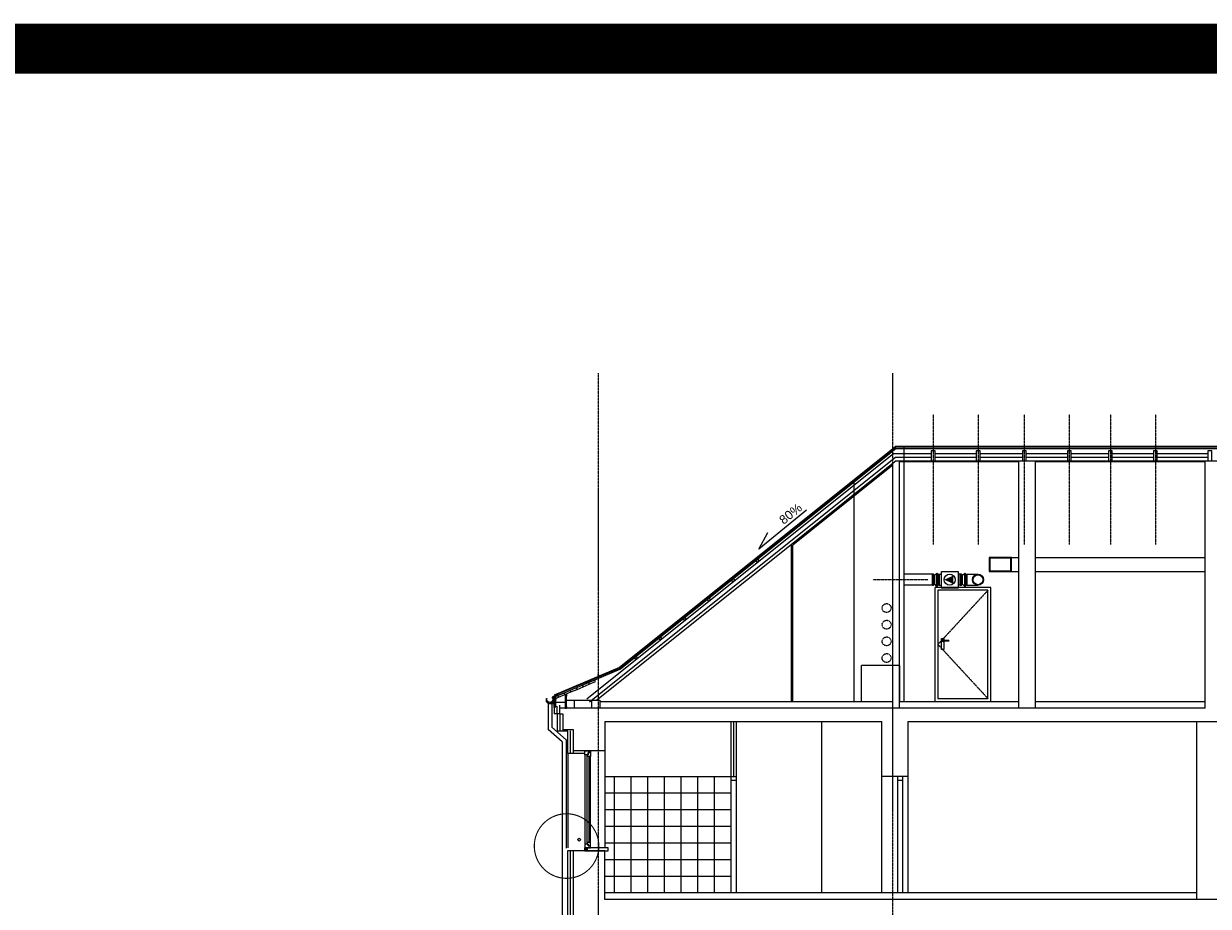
# Model space of a CAD drawing. Header units: inches. Extents: x -281236 to -70395, y 38777 to 102341.
# Tile 142 of 244: x -119368 to -117235, y 48639 to 50228. Entities that reach past the tile are written whole.
import ezdxf
from ezdxf.enums import TextEntityAlignment as Align

# ---------------------------------------------------------------- set-up
doc = ezdxf.new("R2010")
doc.units = ezdxf.units.IN
doc.header["$MEASUREMENT"] = 0
for name, pattern in [('CENTER', [2, 1.25, -0.25, 0.25, -0.25]), ('DASHDOT', [1, 0.5, -0.25, 0, -0.25]), ('DASHED2', [0.375, 0.25, -0.125])]:
    doc.linetypes.add(name, pattern=pattern)
doc.layers.get('0').update_dxf_attribs({"color": 101})
for name, color, linetype in [('Det--widok', 8, 'Continuous'), ('Drz---drzwi', 5, 'Continuous'), ('Fas--widok-cienka', 9, 'Continuous'), ('Fas--widok-glowna', 7, 'Continuous'), ('Fas-balustrada-widok', 64, 'Continuous'), ('L_CIENKA', 8, 'Continuous'), ('L_WIDOK', 1, 'Continuous'), ('L_WYM', 6, 'Continuous'), ('Okn---okna', 5, 'Continuous'), ('Opis-spadki', 61, 'Continuous'), ('Os-osie glowne', 8, 'CENTER'), ('Pos-drewno', 22, 'Continuous'), ('Sc-cegla pelna', 32, 'Continuous'), ('Sc-cegla pelna-hatch', 8, 'Continuous'), ('Sc-drewno', 22, 'Continuous'), ('Sc-gk', 120, 'Continuous'), ('Sc-gk-hatch', 8, 'Continuous'), ('Sc-izolacja term-obrys', 132, 'Continuous'), ('Sc-izolacja term-styropian', 151, 'STYROPIAN-KA'), ('Sc-izolacja term-welna', 151, 'BATTING'), ('W-idok', 9, 'Continuous'), ('wiezba_istn', 135, 'Continuous'), ('wnętrza_ściany', 55, 'Continuous'), ('Wym-wew', 8, 'Continuous')]:
    doc.layers.add(name, color=color, linetype=linetype)
doc.layers.add('Fas--widok-3', color=251, linetype='Continuous', lineweight=0)
doc.layers.get('wiezba_istn').off()
doc.layers.get('Wym-wew').off()
doc.styles.add('ROMANS', font='romans', dxfattribs={"width": 0.85})
doc.styles.add('TYTUL2', font='ARIAL.TTF')
doc.linetypes.add('BATTING', pattern='A,0.0001,-0.1,[134,ltypeshp.shx,S=0.1,R=0,X=-0.1,Y=0],-0.2,[134,ltypeshp.shx,S=0.1,R=180,X=0.1,Y=0],-0.1', length=0.4001)
doc.linetypes.add('STYROPIAN-KA', pattern='A,0.0001,-0.1,[135,ltypeshp.shx,S=0.1,R=0,X=-0.1,Y=0],0,[135,ltypeshp.shx,S=0.1,R=180,X=0.1,Y=0],-0.1', length=0.2001)

# ---------------------------------------------------------------- blocks, each defined once
blk = doc.blocks.new('RYNAJZA')
at = {"layer": 'L_CIENKA'}
for p, q in [((1.7, 0.5), (0, 0.5)), ((0, 0.5), (0, 0)), ((0.5, -7), (0.5, 0)), ((2.3, 0), (1.5, -0.9)), ((1.7, 0.5), (2.3, 0)), ((9.4, -9), (0.1, -9.6)), ((9.4, -9), (2.5, -9)), ((12.7, -6.5), (10.7, -8.5)), ((13.3, 0), (11.7, 0)), ((11.7, 0), (12.5, -0.9)), ((13.3, 0), (13.3, -5))]:
    blk.add_line(p, q, dxfattribs=at)
for centre, radius, start, end in [((2.5, -7), 2, 180, 270), ((7, -1.6), 5.5, 172.7188, 7.2812), ((9.3, -7), 2, 273.5653, 314.7557), ((11.3, -5), 2, 314.7557, 0)]:
    blk.add_arc(centre, radius, start, end, dxfattribs=at)
at = {"layer": 'L_WYM'}
blk.add_arc((7, -1.6), 6.1, 164.5382, 15.4618, dxfattribs=at)
blk = doc.blocks.new('słup_B')
at = {"layer": 'Sc-drewno', "color": 92}
blk.add_lwpolyline([(-7, -7), (7, -7), (7, 7), (-7, 7)], close=True, dxfattribs=at)
blk = doc.blocks.new('d_50')
at = {"layer": 'Fas--widok-3', "linetype": 'DASHED2'}
blk.add_lwpolyline([(5, 200), (95, 102.5), (5, 5)], dxfattribs=at)
at = {"layer": 'Fas--widok-cienka', "linetype": 'Continuous'}
for p, q in [((75.5, 109.5), (86.2, 110)), ((75.5, 109), (75.5, 109.5)), ((75.5, 109), (75.5, 108.4)), ((75.5, 108.4), (86.2, 107.9)), ((86.4, 110), (84.2, 110)), ((86.4, 107.9), (84.2, 107.9)), ((86.4, 110), (87.4, 110)), ((86.4, 107.9), (87.4, 107.9)), ((87.4, 110), (87.4, 109)), ((87.4, 107.9), (87.4, 109))]:
    blk.add_line(p, q, dxfattribs=at)
for points in [[(5, 200), (95, 200), (95, 5), (5, 5)], [(88.5, 113.4), (84.2, 113.4), (84.2, 93.2), (88.5, 93.2)]]:
    blk.add_lwpolyline(points, close=True, dxfattribs=at)
blk.add_circle((86.4, 109), 1.04, dxfattribs=at)
at = {"layer": 'Fas--widok-glowna', "linetype": 'Continuous'}
for p, q in [((0, 0), (0, 205)), ((0, 205), (100, 205)), ((100, 0), (100, 205))]:
    blk.add_line(p, q, dxfattribs=at)
blk = doc.blocks.new('SPADKI')
at = {"ltscale": 25}
blk.add_lwpolyline([(0, 0), (0, -70), (-8, -50), (-8, -50)], dxfattribs=at)
at = {"ltscale": 25, "style": 'ROMANS', "width": 0.7}
blk.add_attdef('SP%', text='', height=18, rotation=90, dxfattribs=at).set_placement((-4.9, -24), align=Align.CENTER)

msp = doc.modelspace()

# ---------------------------------------------------------------- linework, layer by layer
at = {"ltscale": 2, "const_width": 2}
msp.add_lwpolyline([(-118448.86, 48747.47, 1), (-118332.56, 48747.47, 1)], format="xyb", close=True, dxfattribs=at)
at = {"layer": 'Det--widok', "ltscale": 2}
for p, q in [((-117589.65, 49266.99), (-117576.45, 49266.99)), ((-117546.45, 49266.99), (-117240.44, 49266.99)), ((-117715.65, 49211.99), (-117715.65, 49241.99)), ((-117715.65, 49241.99), (-117685.65, 49241.99)), ((-117685.65, 49241.99), (-117685.65, 49211.99)), ((-117589.65, 49241.99), (-117576.45, 49241.99)), ((-117546.45, 49241.99), (-117240.44, 49241.99)), ((-117731.65, 49236.99, 375.5), (-117782.82, 49236.99, 375.5)), ((-117731.65, 49216.99, 375.5), (-117731.65, 49236.99, 375.5)), ((-117729.65, 49236.99, 375.5), (-117731.65, 49236.99, 375.5)), ((-117731.65, 49236.99, 375.5), (-117731.65, 49216.99, 375.5)), ((-117729.65, 49236.99, 375.5), (-117727.65, 49234.99, 375.5)), ((-117729.65, 49216.99, 375.5), (-117729.65, 49236.99, 375.5)), ((-117727.65, 49218.99, 375.5), (-117729.65, 49216.99, 375.5)), ((-117727.65, 49234.99, 375.5), (-117723.65, 49238.99, 375.5)), ((-117727.65, 49218.99, 375.5), (-117727.65, 49234.99, 375.5)), ((-117723.65, 49214.99, 375.5), (-117727.65, 49218.99, 375.5)), ((-117723.65, 49214.99, 375.5), (-117723.65, 49238.99, 375.5)), ((-117723.65, 49238.99, 375.5), (-117721.65, 49236.99, 375.5)), ((-117721.65, 49216.99, 375.5), (-117721.65, 49236.99, 375.5)), ((-117721.65, 49236.99, 375.5), (-117719.65, 49236.99, 375.5)), ((-117719.65, 49216.99), (-117719.65, 49236.99)), ((-117719.65, 49236.99), (-117715.65, 49236.99)), ((-117719.65, 49236.99, 375.5), (-117719.65, 49216.99, 375.5)), ((-117681.65, 49236.99), (-117685.65, 49236.99)), ((-117681.65, 49236.99), (-117681.65, 49216.99)), ((-117681.65, 49216.99, 375.5), (-117681.65, 49236.99, 375.5)), ((-117679.65, 49236.99, 375.5), (-117681.65, 49236.99, 375.5)), ((-117679.65, 49236.99, 375.5), (-117677.65, 49234.99, 375.5)), ((-117679.65, 49216.99, 375.5), (-117679.65, 49236.99, 375.5)), ((-117677.65, 49218.99, 375.5), (-117679.65, 49216.99, 375.5)), ((-117677.65, 49234.99, 375.5), (-117673.65, 49238.99, 375.5)), ((-117677.65, 49218.99, 375.5), (-117677.65, 49234.99, 375.5)), ((-117673.65, 49214.99, 375.5), (-117677.65, 49218.99, 375.5)), ((-117673.65, 49214.99, 375.5), (-117673.65, 49238.99, 375.5)), ((-117673.65, 49238.99, 375.5), (-117671.65, 49236.99, 375.5)), ((-117671.65, 49216.99, 375.5), (-117671.65, 49236.99, 375.5)), ((-117671.65, 49236.99, 375.5), (-117669.65, 49236.99, 375.5)), ((-117669.65, 49216.99, 375.5), (-117669.65, 49236.99, 375.5)), ((-117669.65, 49236.99, 375.5), (-117669.65, 49216.99, 375.5)), ((-117669.65, 49236.99, 375.5), (-117649.65, 49236.99, 375.5)), ((-117731.65, 49216.99, 375.5), (-117782.82, 49216.99, 375.5)), ((-117731.65, 49216.99, 375.5), (-117729.65, 49216.99, 375.5)), ((-117721.65, 49216.99, 375.5), (-117723.65, 49214.99, 375.5)), ((-117719.65, 49216.99, 375.5), (-117721.65, 49216.99, 375.5)), ((-117719.65, 49216.99), (-117715.65, 49216.99)), ((-117685.65, 49211.99), (-117715.65, 49211.99)), ((-117681.65, 49216.99), (-117685.65, 49216.99)), ((-117681.65, 49216.99, 375.5), (-117679.65, 49216.99, 375.5)), ((-117671.65, 49216.99, 375.5), (-117673.65, 49214.99, 375.5)), ((-117669.65, 49216.99, 375.5), (-117671.65, 49216.99, 375.5)), ((-117669.65, 49216.99, 375.5), (-117649.65, 49216.99, 375.5))]:
    msp.add_line(p, q, dxfattribs=at)
for points in [[(-117629.65, 49241.99), (-117589.65, 49241.99), (-117589.65, 49266.99), (-117629.65, 49266.99)], [(-117628.65, 49242.99), (-117590.65, 49242.99), (-117590.65, 49265.99), (-117628.65, 49265.99)]]:
    msp.add_lwpolyline(points, close=True, dxfattribs=at)
for centre, radius in [((-117700.65, 49226.99), 10), ((-117649.65, 49226.99), 10), ((-117649.65, 49226.99), 9)]:
    msp.add_circle(centre, radius, dxfattribs=at)
msp.add_solid([(-117694.03, 49219.49), (-117710.65, 49226.99), (-117694.03, 49234.49)], dxfattribs=at)
at = {"layer": 'Drz---drzwi'}
for p, q in [((-118095.05, 48872.99), (-118095.05, 48662.99)), ((-118085.05, 48872.99), (-118085.05, 48662.99))]:
    msp.add_line(p, q, dxfattribs=at)
for points in [[(-118095.05, 48865.99), (-118085.05, 48865.99)], [(-117794.55, 48872.99), (-117794.55, 48662.99)], [(-117794.55, 48865.99), (-117785.55, 48865.99)], [(-117785.55, 48872.99), (-117785.55, 48662.99)]]:
    msp.add_lwpolyline(points, dxfattribs=at)
at = {"layer": 'Fas--widok-cienka'}
for p, q in [((-117931.11, 48662.99), (-117931.11, 48971.99)), ((-117823.21, 48662.99), (-117823.21, 48872.99)), ((-117775.55, 48662.99), (-117775.55, 48872.99))]:
    msp.add_line(p, q, dxfattribs=at)
at = {"layer": 'Fas-balustrada-widok'}
msp.add_circle((-118368.07, 48758.97), 2.5, dxfattribs=at)
at = {"layer": 'L_CIENKA'}
for p, q in [((-117796.82, 49467.64), (-118295.42, 49068.76)), ((-117796.63, 49466.5), (-118294.9, 49067.89)), ((-117796.82, 49463.15), (-118293.61, 49065.72)), ((-117796.82, 49467.64), (-114579.04, 49467.64)), ((-117796.82, 49463.15), (-114579.04, 49463.15)), ((-117796.63, 49466.5), (-114579.23, 49466.5)), ((-118295.42, 49068.76), (-118413.12, 49019.22)), ((-118294.9, 49067.89), (-118412.73, 49018.3)), ((-118293.61, 49065.72), (-118411.22, 49016.22)), ((-118334.95, 49056.46), (-118333.4, 49052.77)), ((-118334.03, 49056.85), (-118332.48, 49053.16)), ((-118424.06, 49006.57), (-118424.06, 48957.5)), ((-118417.31, 49006.57), (-118417.31, 48961.26)), ((-118413.12, 49019.22), (-118412.41, 49017.53)), ((-118413.06, 49013.38), (-118410.11, 48998.19)), ((-118410.11, 49013.38), (-118413.06, 48998.19)), ((-118412.41, 49017.53), (-118411.87, 49017.76)), ((-118411.87, 49017.76), (-118411.43, 49016.73)), ((-118411.32, 49016.45), (-118410.03, 49013.4)), ((-118393.39, 49020.39), (-118390.89, 48995.99)), ((-118390.89, 49020.39), (-118393.39, 48995.99)), ((-118376.89, 49009.99), (-118345.1, 49009.99)), ((-118398.56, 48935.1), (-118424.06, 48957.5)), ((-118391.56, 48938.47), (-118417.31, 48961.26)), ((-118398.56, 48935.1), (-118398.56, 48365.48)), ((-118391.56, 48938.47), (-118391.56, 48743.93))]:
    msp.add_line(p, q, dxfattribs=at)
at = {"layer": 'L_CIENKA', "linetype": 'DASHED2'}
for p, q in [((-117859.82, 49072.99), (-117790.32, 49072.99)), ((-117859.82, 49007.99), (-117859.82, 49072.99)), ((-117790.32, 49007.99), (-117790.32, 49072.99))]:
    msp.add_line(p, q, dxfattribs=at)
at = {"layer": 'L_CIENKA', "linetype": 'DASHED2', "ltscale": 0.5}
for centre in [(-117814.32, 49175.99, 4), (-117814.32, 49145.99, 2), (-117814.32, 49115.99), (-117814.32, 49085.99)]:
    msp.add_ellipse(centre, major_axis=(-5.66, 5.66), ratio=1, start_param=2.3561945, end_param=8.6393798, dxfattribs=at)
at = {"layer": 'L_WIDOK'}
for p, q in [((-118411.86, 49017.75), (-118416.58, 49015.76)), ((-118416.58, 49015.76), (-118416.4, 49013.58)), ((-118416.4, 49013.58), (-118414.95, 49015.28)), ((-118411.75, 49017.48), (-118416.26, 49015.56)), ((-118416.26, 49015.56), (-118416.16, 49014.33)), ((-118416.16, 49014.33), (-118415.18, 49015.47)), ((-118415.18, 49015.47), (-118414.95, 49015.28)), ((-118406.25, 49018.93), (-118413.67, 49015.78)), ((-118413.67, 49015.78), (-118413.67, 48997)), ((-118406.14, 49018.65), (-118413.17, 49015.66)), ((-118413.17, 49015.66), (-118413.17, 48997)), ((-118406.25, 49018.93), (-118406.14, 49018.65)), ((-118413.67, 48997), (-118413.17, 48997))]:
    msp.add_line(p, q, dxfattribs=at)
at = {"layer": 'Okn---okna'}
for p, q in [((-118357.71, 48911.99), (-118357.71, 48750.99)), ((-118357.71, 48911.99), (-118357.71, 48750.99)), ((-118357.71, 48911.99), (-118357.71, 48750.99)), ((-118357.71, 48911.99), (-118357.71, 48750.99)), ((-118353.71, 48750.99), (-118353.71, 48908.99)), ((-118353.71, 48750.99), (-118353.71, 48908.99)), ((-118353.71, 48750.99), (-118353.71, 48908.99)), ((-118353.71, 48750.99), (-118353.71, 48908.99)), ((-118353.71, 48738.99), (-118357.71, 48743.99)), ((-118353.71, 48743.99), (-118357.71, 48738.99)), ((-118357.71, 48738.99), (-118357.71, 48743.99)), ((-118353.71, 48738.99), (-118357.71, 48743.99)), ((-118353.71, 48743.99), (-118357.71, 48738.99)), ((-118357.71, 48738.99), (-118357.71, 48743.99)), ((-118353.71, 48738.99), (-118357.71, 48743.99)), ((-118353.71, 48743.99), (-118357.71, 48738.99)), ((-118357.71, 48738.99), (-118357.71, 48743.99)), ((-118353.71, 48738.99), (-118357.71, 48743.99)), ((-118353.71, 48743.99), (-118357.71, 48738.99)), ((-118357.71, 48738.99), (-118357.71, 48743.99)), ((-118315.57, 48743.99), (-118353.71, 48743.99)), ((-118353.71, 48743.99), (-118353.71, 48738.99)), ((-118315.57, 48743.99), (-118353.71, 48743.99)), ((-118353.71, 48743.99), (-118353.71, 48738.99)), ((-118315.57, 48743.99), (-118353.71, 48743.99)), ((-118353.71, 48743.99), (-118353.71, 48738.99)), ((-118315.57, 48743.99), (-118353.71, 48743.99)), ((-118353.71, 48743.99), (-118353.71, 48738.99)), ((-118353.71, 48738.99), (-118315.57, 48738.99)), ((-118353.71, 48738.99), (-118315.57, 48738.99)), ((-118353.71, 48738.99), (-118315.57, 48738.99)), ((-118353.71, 48738.99), (-118315.57, 48738.99)), ((-118315.57, 48738.99), (-118315.57, 48743.99)), ((-118315.57, 48738.99), (-118315.57, 48743.99)), ((-118315.57, 48738.99), (-118315.57, 48743.99)), ((-118315.57, 48738.99), (-118315.57, 48743.99))]:
    msp.add_line(p, q, dxfattribs=at)
for points in [[(-118357.71, 48911.99), (-118357.71, 48918.99), (-118347.71, 48918.99), (-118347.71, 48915.99), (-118351.71, 48915.99), (-118351.71, 48911.99)], [(-118357.71, 48911.99), (-118357.71, 48918.99), (-118347.71, 48918.99), (-118347.71, 48915.99), (-118351.71, 48915.99), (-118351.71, 48911.99)], [(-118357.71, 48911.99), (-118357.71, 48918.99), (-118347.71, 48918.99), (-118347.71, 48915.99), (-118351.71, 48915.99), (-118351.71, 48911.99)], [(-118357.71, 48911.99), (-118357.71, 48918.99), (-118347.71, 48918.99), (-118347.71, 48915.99), (-118351.71, 48915.99), (-118351.71, 48911.99)], [(-118353.71, 48908.99), (-118353.71, 48911.99), (-118351.71, 48911.99), (-118351.71, 48915.99), (-118347.71, 48915.99), (-118347.71, 48911.99), (-118347.71, 48908.99)], [(-118353.71, 48908.99), (-118353.71, 48911.99), (-118351.71, 48911.99), (-118351.71, 48915.99), (-118347.71, 48915.99), (-118347.71, 48911.99), (-118347.71, 48908.99)], [(-118353.71, 48908.99), (-118353.71, 48911.99), (-118351.71, 48911.99), (-118351.71, 48915.99), (-118347.71, 48915.99), (-118347.71, 48911.99), (-118347.71, 48908.99)], [(-118353.71, 48908.99), (-118353.71, 48911.99), (-118351.71, 48911.99), (-118351.71, 48915.99), (-118347.71, 48915.99), (-118347.71, 48911.99), (-118347.71, 48908.99)], [(-118357.71, 48750.99), (-118357.71, 48743.99), (-118347.71, 48743.99), (-118347.71, 48747.99), (-118351.71, 48747.99), (-118351.71, 48750.99)], [(-118357.71, 48750.99), (-118357.71, 48743.99), (-118347.71, 48743.99), (-118347.71, 48747.99), (-118351.71, 48747.99), (-118351.71, 48750.99)], [(-118357.71, 48750.99), (-118357.71, 48743.99), (-118347.71, 48743.99), (-118347.71, 48747.99), (-118351.71, 48747.99), (-118351.71, 48750.99)], [(-118357.71, 48750.99), (-118357.71, 48743.99), (-118347.71, 48743.99), (-118347.71, 48747.99), (-118351.71, 48747.99), (-118351.71, 48750.99)], [(-118353.71, 48754.06), (-118353.71, 48751.06), (-118351.71, 48751.06), (-118351.71, 48748.06), (-118347.71, 48748.06), (-118347.71, 48751.06), (-118347.71, 48754.06)], [(-118353.71, 48754.06), (-118353.71, 48751.06), (-118351.71, 48751.06), (-118351.71, 48748.06), (-118347.71, 48748.06), (-118347.71, 48751.06), (-118347.71, 48754.06)], [(-118353.71, 48754.06), (-118353.71, 48751.06), (-118351.71, 48751.06), (-118351.71, 48748.06), (-118347.71, 48748.06), (-118347.71, 48751.06), (-118347.71, 48754.06)], [(-118353.71, 48754.06), (-118353.71, 48751.06), (-118351.71, 48751.06), (-118351.71, 48748.06), (-118347.71, 48748.06), (-118347.71, 48751.06), (-118347.71, 48754.06)], [(-118357.71, 48738.99), (-118353.71, 48738.99), (-118353.71, 48743.99), (-118357.71, 48743.99)], [(-118357.71, 48738.99), (-118353.71, 48738.99), (-118353.71, 48743.99), (-118357.71, 48743.99)], [(-118357.71, 48738.99), (-118353.71, 48738.99), (-118353.71, 48743.99), (-118357.71, 48743.99)], [(-118357.71, 48738.99), (-118353.71, 48738.99), (-118353.71, 48743.99), (-118357.71, 48743.99)]]:
    msp.add_lwpolyline(points, close=True, dxfattribs=at)
for points in [[(-118350.71, 48908.99), (-118350.71, 48754.06)], [(-118350.71, 48908.99), (-118350.71, 48754.06)], [(-118350.71, 48908.99), (-118350.71, 48754.06)], [(-118350.71, 48908.99), (-118350.71, 48754.06)], [(-118347.71, 48754.06), (-118347.71, 48908.99)], [(-118347.71, 48754.06), (-118347.71, 48908.99)], [(-118347.71, 48754.06), (-118347.71, 48908.99)], [(-118347.71, 48754.06), (-118347.71, 48908.99)]]:
    msp.add_lwpolyline(points, dxfattribs=at)
at = {"layer": 'Os-osie glowne'}
for points in [[(-118333.55, 49598.74), (-118333.55, 47508.59)], [(-117803.54, 49598.83), (-117803.54, 47508.68)]]:
    msp.add_lwpolyline(points, dxfattribs=at)
at = {"layer": 'Pos-drewno'}
for p, q in [((-118410.11, 49013.38), (-118413.06, 49013.38)), ((-118413.06, 49013.38), (-118413.06, 48998.19)), ((-118410.11, 48998.19), (-118410.11, 49013.19)), ((-118331.1, 49007.99), (-118070.13, 49007.99)), ((-118321.24, 49007.99), (-117802.82, 49007.99)), ((-117790.82, 49007.99), (-117576.45, 49007.99)), ((-117546.45, 49007.99), (-117240.44, 49007.99)), ((-118413.06, 48998.19), (-118410.11, 48998.19)), ((-118070.13, 48662.99), (-118321.56, 48662.99)), ((-117255.33, 48662.99), (-118321.55, 48662.99))]:
    msp.add_line(p, q, dxfattribs=at)
for points in [[(-117726.82, 49441.31), (-117726.82, 49459.31), (-117733.82, 49459.31), (-117733.82, 49441.31)], [(-117645.82, 49441.31), (-117645.82, 49459.31), (-117652.82, 49459.31), (-117652.82, 49441.31)], [(-117562.82, 49441.31), (-117562.82, 49459.31), (-117569.82, 49459.31), (-117569.82, 49441.31)], [(-117481.82, 49441.31), (-117481.82, 49459.31), (-117488.82, 49459.31), (-117488.82, 49441.31)], [(-117407.82, 49441.31), (-117407.82, 49459.31), (-117414.82, 49459.31), (-117414.82, 49441.31)], [(-117326.82, 49441.31), (-117326.82, 49459.31), (-117333.82, 49459.31), (-117333.82, 49441.31)], [(-117228.82, 49441.31), (-117228.82, 49459.31), (-117235.82, 49459.31), (-117235.82, 49441.31)], [(-118043.96, 49261.64), (-118045.85, 49263.97), (-118049.73, 49260.82), (-118047.85, 49258.49)], [(-118087.71, 49226.64), (-118089.6, 49228.97), (-118093.48, 49225.82), (-118091.6, 49223.49)], [(-118131.46, 49191.64), (-118133.35, 49193.97), (-118137.23, 49190.82), (-118135.35, 49188.49)], [(-118175.21, 49156.64), (-118177.1, 49158.97), (-118180.98, 49155.82), (-118179.1, 49153.49)], [(-118218.96, 49121.64), (-118220.85, 49123.97), (-118224.73, 49120.82), (-118222.85, 49118.49)], [(-118262.71, 49086.64), (-118264.6, 49088.97), (-118268.48, 49085.82), (-118266.6, 49083.49)], [(-118395.16, 49022.97), (-118393.99, 49020.21), (-118382.95, 49024.9), (-118384.12, 49027.66)], [(-118384.12, 49027.66), (-118382.95, 49024.9), (-118371.9, 49029.58), (-118373.07, 49032.35)], [(-118373.07, 49032.35), (-118371.9, 49029.58), (-118360.85, 49034.27), (-118362.03, 49037.03)], [(-118362.03, 49037.03), (-118360.85, 49034.27), (-118349.81, 49038.96), (-118350.98, 49041.72)], [(-118350.98, 49041.72), (-118349.81, 49038.96), (-118338.76, 49043.65), (-118339.93, 49046.41)], [(-118406.21, 49018.28), (-118405.04, 49015.52), (-118393.99, 49020.21), (-118395.16, 49022.97)], [(-118390.89, 48995.99), (-118390.89, 49020.39), (-118393.39, 49020.39), (-118393.39, 48995.99)]]:
    msp.add_lwpolyline(points, close=True, dxfattribs=at)
msp.add_lwpolyline([(-118400.16, 49020.85), (-118400.16, 49020.86), (-118411.21, 49016.17), (-118410.04, 49013.41), (-118405.04, 49015.53)], dxfattribs=at)
at = {"layer": 'Sc-cegla pelna'}
for p, q in [((-117802.82, 48995.99), (-117802.82, 49436.58)), ((-117790.82, 48995.99), (-117790.82, 49441.31)), ((-117576.45, 48995.99), (-117576.45, 49441.31)), ((-117546.45, 48995.99), (-117546.45, 49441.31)), ((-117240.44, 48995.99), (-117240.44, 49441.31)), ((-118331.1, 48995.99), (-118403.06, 48995.99)), ((-118403.06, 48985.49), (-118403.06, 48995.99)), ((-118403.06, 48985.49), (-118397.56, 48985.49)), ((-118070.13, 48995.99), (-118335.56, 48995.99)), ((-118109.01, 48995.99), (-118335.56, 48995.99)), ((-117240.44, 48995.99), (-118321.55, 48995.99)), ((-118321.56, 48971.99), (-117823.21, 48971.99)), ((-118321.56, 48971.99), (-118321.56, 48918.99)), ((-117823.21, 48872.99), (-117823.21, 48971.99)), ((-117775.55, 48971.99), (-115100.31, 48971.99)), ((-117775.55, 48872.99), (-117775.55, 48971.99)), ((-117255.33, 48650.99), (-117255.33, 48971.99)), ((-118396.06, 48957.49), (-118378.56, 48957.49)), ((-118378.56, 48957.49), (-118378.56, 48939.99)), ((-118378.56, 48952.99), (-118378.56, 48919.03)), ((-118321.56, 48918.99), (-118378.56, 48919.03)), ((-118321.56, 48918.99), (-118378.56, 48919.03)), ((-117775.55, 48872.99), (-117823.21, 48872.99)), ((-118321.56, 48738.99), (-118378.56, 48738.99)), ((-118378.56, 48738.99), (-118378.57, 48585.99)), ((-118321.56, 48650.99), (-118321.56, 48738.99)), ((-117201.92, 48650.99), (-118321.56, 48650.99))]:
    msp.add_line(p, q, dxfattribs=at)
msp.add_lwpolyline([(-118397.56, 48985.49), (-118397.56, 48957.49), (-118378.56, 48957.49)], dxfattribs=at)
at = {"layer": 'Sc-cegla pelna-hatch'}
msp.add_line((-118388.56, 48914.03), (-118388.56, 48744.17), dxfattribs=at)
at = {"layer": 'Sc-cegla pelna-hatch', "color": 3, "const_width": 90}
msp.add_lwpolyline([(-122235.2, 50183.11), (-111828.68, 50183.11), (-111828.68, 47059.71), (-122235.2, 47059.71)], close=True, dxfattribs=at)
at = {"layer": 'Sc-gk'}
for p, q in [((-117802.82, 49433.38), (-117983.02, 49289.22)), ((-117796.91, 49441.31), (-114578.95, 49441.31)), ((-117790.82, 49439.81), (-117576.45, 49439.81)), ((-117546.45, 49439.81), (-117240.44, 49439.81)), ((-117985.77, 49007.99), (-117985.77, 49290.22)), ((-117983.02, 49007.99), (-117983.02, 49289.22)), ((-118095.05, 48971.99), (-118095.05, 48872.99)), ((-118085.05, 48971.99), (-118085.05, 48872.99)), ((-118095.05, 48872.99), (-118085.05, 48872.99))]:
    msp.add_line(p, q, dxfattribs=at)
at = {"layer": 'Sc-gk-hatch', "linetype": 'BATTING', "ltscale": 0.3}
for p, q in [((-118349.6, 49006.84), (-117798.39, 49447.81)), ((-117798.39, 49447.81), (-117733.82, 49447.81)), ((-117726.82, 49447.81), (-117652.82, 49447.81)), ((-117645.82, 49447.81), (-117569.82, 49447.81)), ((-117562.82, 49447.81), (-117488.82, 49447.81)), ((-117481.82, 49447.81), (-117414.82, 49447.81)), ((-117407.82, 49447.81), (-117333.82, 49447.81)), ((-117326.82, 49447.81), (-117235.82, 49447.81))]:
    msp.add_line(p, q, dxfattribs=at)
at = {"layer": 'Sc-gk-hatch', "linetype": 'BATTING', "ltscale": 0.22}
msp.add_line((-118090.05, 48971.99), (-118090.05, 48872.99), dxfattribs=at)
at = {"layer": 'Sc-izolacja term-obrys'}
for p, q in [((-117801.47, 49454.31), (-118354.15, 49012.16)), ((-117801.47, 49454.31), (-117733.82, 49454.31)), ((-117726.82, 49454.31), (-117652.82, 49454.31)), ((-117645.82, 49454.31), (-117569.82, 49454.31)), ((-117562.82, 49454.31), (-117488.82, 49454.31)), ((-117481.82, 49454.31), (-117414.82, 49454.31)), ((-117407.82, 49454.31), (-117333.82, 49454.31)), ((-117326.82, 49454.31), (-117235.82, 49454.31)), ((-117796.91, 49441.31), (-118336.06, 49009.99)), ((-118413.06, 48998.19), (-118413.06, 48985.49)), ((-118403.06, 48985.49), (-118413.06, 48985.49)), ((-118407.56, 48985.49), (-118407.56, 48954.49)), ((-118403.06, 48995.99), (-118403.06, 49001.16)), ((-118388.56, 48954.49), (-118407.56, 48954.49)), ((-118397.56, 48957.49), (-118397.56, 48954.49)), ((-118388.56, 48939.99), (-118388.56, 48954.49)), ((-118388.56, 48914.03), (-118388.56, 48952.99)), ((-118357.71, 48914.03), (-118388.56, 48914.03)), ((-118378.57, 48919.03), (-118378.57, 48914.03)), ((-118378.56, 48738.99), (-118388.56, 48738.99)), ((-118388.56, 48580.99), (-118388.56, 48738.99))]:
    msp.add_line(p, q, dxfattribs=at)
at = {"layer": 'Sc-izolacja term-styropian', "linetype": 'BATTING', "ltscale": 12}
msp.add_line((-118383.56, 48914.03), (-118383.56, 48952.12), dxfattribs=at)
at = {"layer": 'Sc-izolacja term-styropian', "linetype": 'BATTING', "ltscale": 0.25}
msp.add_lwpolyline([(-118383.57, 48582.96), (-118383.56, 48737.69)], dxfattribs=at)
at = {"layer": 'Sc-izolacja term-welna', "ltscale": 0.4}
msp.add_line((-118410.56, 49006.6), (-118393.39, 49006.6), dxfattribs=at)
at = {"layer": 'Sc-izolacja term-welna', "ltscale": 0.25}
for p, q in [((-118408.06, 48999.06), (-118408.06, 48986.95)), ((-118402.56, 48985.49), (-118402.56, 48954.49)), ((-118383.56, 48940.49), (-118383.56, 48954.99))]:
    msp.add_line(p, q, dxfattribs=at)
at = {"layer": 'W-idok', "linetype": 'DASHDOT'}
for p, q in [((-117730.32, 49524.72), (-117730.32, 49290.13)), ((-117649.32, 49524.72), (-117649.32, 49290.13)), ((-117566.32, 49524.72), (-117566.32, 49290.13)), ((-117485.32, 49524.72), (-117485.32, 49290.13)), ((-117411.32, 49524.72), (-117411.32, 49290.13)), ((-117330.32, 49524.72), (-117330.32, 49290.13)), ((-117739.27, 49226.99), (-117839.35, 49226.99))]:
    msp.add_line(p, q, dxfattribs=at)
at = {"layer": 'W-idok'}
for p, q in [((-117782.82, 49007.99), (-117782.82, 49467.64)), ((-117872.82, 49007.99), (-117872.82, 49406.84))]:
    msp.add_line(p, q, dxfattribs=at)
for points in [[(-118321.56, 48918.99), (-118321.56, 48743.99)], [(-118388.56, 48739.99), (-118388.56, 48738.99)]]:
    msp.add_lwpolyline(points, dxfattribs=at)
at = {"layer": 'wnętrza_ściany', "ltscale": 2}
for p, q in [((-118321.56, 48872.99), (-118095.05, 48872.99)), ((-118321.56, 48842.99), (-118095.05, 48842.99)), ((-118321.56, 48812.99), (-118095.05, 48812.99)), ((-118321.56, 48782.99), (-118095.05, 48782.99)), ((-118321.56, 48752.99), (-118095.05, 48752.99)), ((-118321.56, 48722.99), (-118095.05, 48722.99)), ((-118321.56, 48692.99), (-118095.05, 48692.99))]:
    msp.add_line(p, q, dxfattribs=at)
for points in [[(-118305.05, 48872.99), (-118305.05, 48662.99)], [(-118275.05, 48872.99), (-118275.05, 48662.99)], [(-118245.05, 48872.99), (-118245.05, 48662.99)], [(-118215.05, 48872.99), (-118215.05, 48662.99)], [(-118185.05, 48872.99), (-118185.05, 48662.99)], [(-118155.05, 48872.99), (-118155.05, 48662.99)], [(-118125.05, 48872.99), (-118125.05, 48662.99)]]:
    msp.add_lwpolyline(points, dxfattribs=at)

# ---------------------------------------------------------------- block references
at = {"layer": 'L_CIENKA', "xscale": -1}
msp.add_blockref('RYNAJZA', (-118413.81, 49013.19), dxfattribs=at)
at = {"layer": 'Opis-spadki', "xscale": 1.584969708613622, "yscale": 1.584969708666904, "zscale": 1.584969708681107, "rotation": 309.0000000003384}
msp.add_blockref('SPADKI', (-117958.42, 49351.99), dxfattribs=at)
at = {"layer": 'wiezba_istn', "xscale": -1}
for p in [(-118383.89, 49002.99), (-118338.1, 49002.99)]:
    msp.add_blockref('słup_B', p, dxfattribs=at)
at = {"layer": 'Wym-wew', "xscale": -1}
msp.add_blockref('d_50', (-117626.82, 49007.99), dxfattribs=at)

# ---------------------------------------------------------------- texts
at = {"layer": 'Opis-spadki', "style": 'TYTUL2'}
msp.add_text(' 80%%%', height=16, rotation=39, dxfattribs=at).set_placement((-118004.56, 49321.67))

doc.saveas('drawing.dxf')
